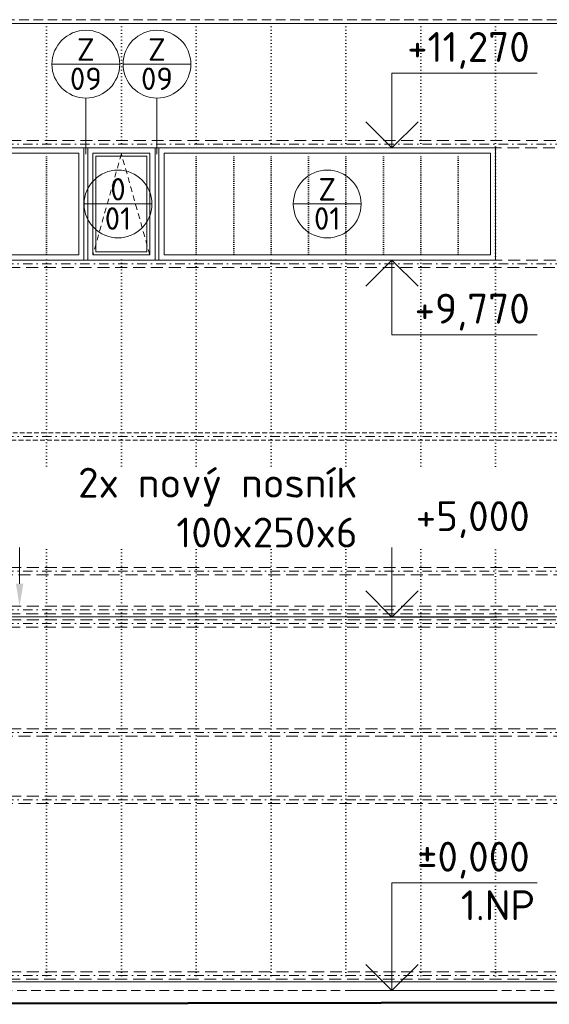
# Model space of a CAD drawing. Header units: millimetres. Extents: x -796345 to 3713765, y -2985421 to 2187451.
# Tile 61 of 256: x 4642 to 11716, y -117255 to -104085. Entities that reach past the tile are written whole.
import ezdxf
from ezdxf import colors
from ezdxf.entities.mleader import LeaderData, LeaderLine
from ezdxf.enums import TextEntityAlignment as Align
from ezdxf.math import Vec2, Vec3

# ---------------------------------------------------------------- set-up
doc = ezdxf.new("R2010")
doc.units = ezdxf.units.MM
for name, pattern in [('CARKOVANA', [5, 3, -2]), ('CENTERX2', [101.6, 63.5, -12.7, 12.7, -12.7]), ('DASHDOT', [25.4, 12.7, -6.35, 0, -6.35]), ('DOT', [6.35, 0, -6.35]), ('HIDDEN', [9.525, 6.35, -3.175]), ('ČÁRKOVANÁ', [19.05, 12.7, -6.35])]:
    doc.linetypes.add(name, pattern=pattern)
for name, color, linetype, lineweight in [('A99_N_kce-pohl', 1, 'Continuous', 9), ('A99_N_koty-200-vysk', 6, 'Continuous', 9), ('A99_N_sraf', 252, 'Continuous', 0), ('A99_N_txt-popis-200', 240, 'Continuous', 5), ('A99_N_txt-popis-50', 240, 'Continuous', 9), ('A99_N_znaceni 200', 5, 'Continuous', 5), ('A99_S_kce-rez-sil', 7, 'Continuous', 15), ('A99_S_osy', 1, 'CENTERX2', 5)]:
    doc.layers.add(name, color=color, linetype=linetype, lineweight=lineweight)
doc.styles.add('A99_kota', font='isocpeur.ttf', dxfattribs={"height": 2})
doc.styles.add('A99_popis', font='isocpeur.ttf')

# ---------------------------------------------------------------- blocks, each defined once
blk = doc.blocks.new('*U38')
at = {"color": 0, "linetype": 'ByBlock', "lineweight": -2}
blk.add_line((-3, 0), (7, 0), dxfattribs=at)
for points in [[(0, 0), (0, 7.2), (0, 7.2), (9.7, 7.2)], [(-1.75, 1.75), (0, 0), (1.75, 1.75)]]:
    blk.add_lwpolyline(points, dxfattribs=at)
at = {"color": 0, "linetype": 'ByBlock', "lineweight": -2, "style": 'A99_kota'}
for tag, p in [('VYSKA', (9.2, 9.95)), ('POPIS', (9.2, 6.7))]:
    blk.add_attdef(tag, text='', height=2, dxfattribs=at).set_placement(p, align=Align.TOP_RIGHT)
blk = doc.blocks.new('*U32')
at = {"color": 0, "linetype": 'ByBlock', "lineweight": -2}
blk.add_line((-3, 0), (7, 0), dxfattribs=at)
for points in [[(-1.75, -1.75), (0, 0), (1.75, -1.75)], [(0, 0), (0, -5), (0, -5), (9.7, -5)]]:
    blk.add_lwpolyline(points, dxfattribs=at)
at = {"color": 0, "linetype": 'ByBlock', "lineweight": -2, "style": 'A99_kota'}
for tag, p in [('VYSKA', (9.2, -2.25)), ('POPIS', (9.2, -5.5))]:
    blk.add_attdef(tag, text='', height=2, dxfattribs=at).set_placement(p, align=Align.TOP_RIGHT)
blk = doc.blocks.new('*U36')
at = {"color": 0, "linetype": 'ByBlock', "lineweight": -2}
blk.add_line((-3, 0), (7, 0), dxfattribs=at)
for points in [[(0, 0), (0, 5), (0, 5), (9.7, 5)], [(-1.75, 1.75), (0, 0), (1.75, 1.75)]]:
    blk.add_lwpolyline(points, dxfattribs=at)
at = {"color": 0, "linetype": 'ByBlock', "lineweight": -2, "style": 'A99_kota'}
for tag, p in [('VYSKA', (9.2, 7.75)), ('POPIS', (9.2, 4.5))]:
    blk.add_attdef(tag, text='', height=2, dxfattribs=at).set_placement(p, align=Align.TOP_RIGHT)
blk = doc.blocks.new('*U99')
at = {"color": 0, "linetype": 'ByBlock'}
blk.add_line((-3.02, 0), (3.02, 0), dxfattribs=at)
blk.add_circle((0, 0), 3.02, dxfattribs=at)
at = {"color": 0, "linetype": 'ByBlock', "style": 'A99_popis'}
for tag, p in [('KATEGORIE', (0, 1.31)), ('PRVEK', (0, -1.298))]:
    blk.add_attdef(tag, text='', height=2, dxfattribs=at).set_placement(p, align=Align.MIDDLE_CENTER)

msp = doc.modelspace()

# ---------------------------------------------------------------- linework, layer by layer
at = {"layer": 'A99_N_kce-pohl', "color": 1, "linetype": 'ČÁRKOVANÁ', "lineweight": 0, "ltscale": 10}
msp.add_lwpolyline([(138875, -104085), (-650, -104085)], dxfattribs=at)
at = {"layer": 'A99_N_kce-pohl', "color": 1, "linetype": 'Continuous', "lineweight": 5}
msp.add_lwpolyline([(138875, -104135), (-650, -104135)], dxfattribs=at)
at = {"layer": 'A99_N_kce-pohl', "linetype": 'Continuous', "lineweight": 5, "ltscale": 0.5}
for points in [[(1000, -105800), (5500, -105800), (5500, -107300), (1000, -107300)], [(1070, -105870), (5430, -105870), (5430, -107230), (1070, -107230)], [(11000, -105800), (6500, -105800), (6500, -107300), (11000, -107300)], [(10930, -105870), (6570, -105870), (6570, -107230), (10930, -107230)]]:
    msp.add_lwpolyline(points, close=True, dxfattribs=at)
at = {"layer": 'A99_N_kce-pohl', "linetype": 'DOT', "lineweight": 5, "ltscale": 4}
for points in [[(5000, -107220), (5000, -105880)], [(7000, -107220), (7000, -105880)], [(7500, -107220), (7500, -105880)], [(8000, -107220), (8000, -105880)], [(8500, -107220), (8500, -105880)], [(9000, -107220), (9000, -105880)], [(9500, -107220), (9500, -105880)], [(10000, -107220), (10000, -105880)], [(10500, -107220), (10500, -105880)]]:
    msp.add_lwpolyline(points, dxfattribs=at)
at = {"layer": 'A99_N_kce-pohl', "color": 1, "linetype": 'Continuous', "lineweight": 5, "ltscale": 0.5}
for points in [[(5500, -105800), (6500, -105800), (6500, -107300), (5500, -107300)], [(5550, -105800), (6450, -105800), (6450, -107300), (5550, -107300)], [(5620, -105870), (6380, -105870), (6380, -107230), (5620, -107230)], [(5660, -105910), (6340, -105910), (6340, -107190), (5660, -107190)]]:
    msp.add_lwpolyline(points, close=True, dxfattribs=at)
at = {"layer": 'A99_N_kce-pohl', "color": 1, "linetype": 'CARKOVANA', "lineweight": 5, "ltscale": 25}
msp.add_lwpolyline([(6380, -107230), (6000, -105880), (5620, -107230)], dxfattribs=at)
at = {"layer": 'A99_N_kce-pohl', "color": 1, "linetype": 'Continuous', "lineweight": 5, "ltscale": 0.5}
msp.add_lwpolyline([(6500, -105800), (6450, -105800), (6450, -107300)], dxfattribs=at)
at = {"layer": 'A99_N_kce-pohl', "color": 1, "lineweight": 9}
for points in [[(138875, -112070), (-650, -112070)], [(138875, -116955), (-650, -116955)]]:
    msp.add_lwpolyline(points, dxfattribs=at)
at = {"layer": 'A99_N_kce-pohl', "color": 7, "linetype": 'HIDDEN', "lineweight": 5, "ltscale": 20}
msp.add_lwpolyline([(138845, -117070), (-632.5, -117070)], dxfattribs=at)
at = {"layer": 'A99_N_kce-pohl', "color": 7, "lineweight": 50}
msp.add_lwpolyline([(151570, -117130), (61972.5, -117130), (-632.5, -117254.6), (-15245, -117254.6)], dxfattribs=at)
at = {"layer": 'A99_N_sraf', "linetype": 'DOT', "lineweight": 5, "ltscale": 7}
for p, q in [((5000, -104135), (5000, -105800)), ((6000, -104135), (6000, -105800)), ((7000, -104135), (7000, -105800)), ((8000, -104135), (8000, -105800)), ((9000, -104135), (9000, -105800)), ((10000, -104135), (10000, -105800)), ((11000, -104135), (11000, -116955)), ((5000, -107295), (5000, -116955)), ((6000, -107295), (6000, -116955)), ((7000, -107295), (7000, -116955)), ((8000, -107295), (8000, -116955)), ((9000, -107295), (9000, -116955)), ((10000, -107295), (10000, -116955))]:
    msp.add_line(p, q, dxfattribs=at)
at = {"layer": 'A99_N_znaceni 200'}
for points in [[(5525, -105133), (5525, -105885)], [(6475, -105133), (6475, -105885)]]:
    msp.add_lwpolyline(points, dxfattribs=at)
at = {"layer": 'A99_S_kce-rez-sil', "linetype": 'HIDDEN', "lineweight": 0, "ltscale": 25}
for points in [[(-500, -105700), (138475, -105700), (138475, -105800), (-500, -105800)], [(-500, -107300), (138475, -107300), (138475, -107400), (-500, -107400)], [(-500, -116820), (138475, -116820), (138475, -116920), (-500, -116920)]]:
    msp.add_lwpolyline(points, close=True, dxfattribs=at)
at = {"layer": 'A99_S_kce-rez-sil', "color": 1, "linetype": 'HIDDEN', "lineweight": 5, "ltscale": 10}
msp.add_lwpolyline([(114800, -109710), (-500, -109710), (-500, -109610), (114800, -109610)], dxfattribs=at)
at = {"layer": 'A99_S_kce-rez-sil', "color": 30, "linetype": 'HIDDEN', "lineweight": 0, "ltscale": 25}
for points in [[(114800, -111510), (-500, -111510), (-500, -111410), (114800, -111410)], [(114800, -113670), (-500, -113670), (-500, -113570), (114800, -113570)]]:
    msp.add_lwpolyline(points, dxfattribs=at)
at = {"layer": 'A99_S_kce-rez-sil', "color": 1, "linetype": 'HIDDEN', "lineweight": 0, "ltscale": 25}
for points in [[(-500, -111930), (138475, -111930), (138475, -112030), (-500, -112030)], [(-500, -112110), (138475, -112110), (138475, -112210), (-500, -112210)]]:
    msp.add_lwpolyline(points, close=True, dxfattribs=at)
msp.add_lwpolyline([(114800, -114570), (-500, -114570), (-500, -114470), (114800, -114470)], dxfattribs=at)
at = {"layer": 'A99_S_osy', "color": 7, "linetype": 'DASHDOT', "lineweight": 5, "ltscale": 10}
for points in [[(-650, -105750), (138875, -105750)], [(-650, -107350), (138875, -107350)], [(-650, -116870), (138875, -116870)]]:
    msp.add_lwpolyline(points, dxfattribs=at)
at = {"layer": 'A99_S_osy', "linetype": 'DASHDOT', "lineweight": 5, "ltscale": 10}
for points in [[(-650, -109660), (114800, -109660)], [(-650, -111460), (114800, -111460)], [(-650, -111980), (138875, -111980)], [(-650, -112160), (138875, -112160)], [(-650, -113620), (114800, -113620)], [(-650, -114520), (114800, -114520)]]:
    msp.add_lwpolyline(points, dxfattribs=at)

# ---------------------------------------------------------------- block references
at = {"layer": 'A99_N_koty-200-vysk', "lineweight": 5, "xscale": 200, "yscale": 200, "zscale": 200}
for name, p, values in [('*U36', (9615, -105800), {'VYSKA': '+11,270'}), ('*U32', (9615, -107300), {'VYSKA': '+9,770'}), ('*U36', (9615, -112075), {'VYSKA': '+5,000'})]:
    msp.add_blockref(name, p, dxfattribs=at).add_auto_attribs(values)
at = {"layer": 'A99_N_koty-200-vysk', "lineweight": 5}
ref = msp.add_blockref('*U38', (9615, -117070), dxfattribs=dict(at, xscale=200, yscale=200, zscale=200))
ref.add_attrib('VYSKA', '±0,000', dxfattribs={"layer": '0', "color": 0, "linetype": 'ByBlock', "lineweight": -2, "height": 400, "style": 'A99_kota'}).set_placement((11455, -115080), align=Align.TOP_RIGHT)
ref.add_attrib('POPIS_001', '1.NP', (10535, -116130), dxfattribs={"layer": '0', "color": 0, "linetype": 'ByBlock', "lineweight": -2, "height": 400, "style": 'A99_kota'})
at = {"layer": 'A99_N_znaceni 200', "xscale": 150, "yscale": 150, "zscale": 150}
for p, values in [((5525, -104680), {'KATEGORIE': 'Z', 'PRVEK': '09'}), ((6475, -104680), {'KATEGORIE': 'Z', 'PRVEK': '09'}), ((5955, -106550), {'KATEGORIE': '0', 'PRVEK': '01'}), ((8750, -106550), {'KATEGORIE': 'Z', 'PRVEK': '01'})]:
    msp.add_blockref('*U99', p, dxfattribs=at).add_auto_attribs(values)

# ---------------------------------------------------------------- leaders
at = {"layer": 'A99_N_txt-popis-200', "lineweight": 9}
ml = msp.add_multileader_mtext('Standard', dxfattribs=at)
ml.set_content('\\A1;{\\C256;dilatace}', color=1, style='A99_popis')
ml.set_leader_properties(color=256, linetype='ByLayer', lineweight=-1)
ml.build(insert=Vec2(0, 0))
ml.multileader.update_dxf_attribs({"dogleg_length": 200, "arrow_head_size": 300, "scale": 200})
ctx = ml.context
ctx.base_point, ctx.scale, ctx.char_height, ctx.arrow_head_size, ctx.landing_gap_size, ctx.plane_origin = Vec3(73005, -110920), 200, 400, 300, 1000, Vec3(71087.5, -120100)
ctx.text_align_type = 2
notes = []
notes.append((ctx, [(1, (1, 1, 0), (77605, -110920), (-1, 0), 800, [(0, [(78280, -110915)], 0, [])])]))
ctx.mtext.insert, ctx.mtext.width, ctx.mtext.alignment, ctx.mtext.flow_direction = Vec3(75805, -110720), 2135, 3, 5
for ctx, leaders in notes:
    for number, flags, end, landing, length, lines in leaders:
        leader = LeaderData()
        leader.index, (leader.has_last_leader_line, leader.has_dogleg_vector, leader.attachment_direction) = number, flags
        leader.last_leader_point, leader.dogleg_vector, leader.dogleg_length = Vec3(end), Vec3(landing), length
        for number, points, colour, breaks in lines:
            line = LeaderLine()
            line.index, line.vertices, line.color, line.breaks = number, Vec3.list(points), colors.encode_raw_color(colour), breaks
            leader.lines.append(line)
        ctx.leaders.append(leader)

# ---------------------------------------------------------------- next in the draw order: leaders
at = {"layer": 'A99_N_txt-popis-50', "lineweight": 9}
ml = msp.add_multileader_mtext('Standard', dxfattribs=at)
ml.set_content('\\A1;{\\C256;2x nový nosník\\P100x250x6 }', color=1, style='A99_popis')
ml.set_leader_properties(color=256, linetype='ByLayer', lineweight=-1)
ml.build(insert=Vec2(0, 0))
ml.multileader.update_dxf_attribs({"dogleg_length": 1, "arrow_head_size": 300, "scale": 200})
ctx = ml.context
ctx.base_point, ctx.scale, ctx.char_height, ctx.arrow_head_size, ctx.landing_gap_size, ctx.plane_origin = Vec3(5225, -110277.7), 200, 400, 300, 250, Vec3(-3492.5, -113831)
ctx.text_align_type = 2
notes = []
notes.append((ctx, [(1, (1, 1, 0), (4640, -110277.7), (1, 0), 585, [(0, [(4640, -111930)], 0, [])])]))
ctx.mtext.insert, ctx.mtext.width, ctx.mtext.defined_height, ctx.mtext.alignment, ctx.mtext.flow_direction = Vec3(9155, -110077.7), 4027.5, 906.7, 3, 5
ctx.mtext.has_bg_fill, ctx.mtext.bg_color, ctx.mtext.bg_scale_factor, ctx.mtext.bg_transparency, ctx.mtext.use_window_bg_color = 1, -1073741824, 1, 0, 1
for ctx, leaders in notes:
    for number, flags, end, landing, length, lines in leaders:
        leader = LeaderData()
        leader.index, (leader.has_last_leader_line, leader.has_dogleg_vector, leader.attachment_direction) = number, flags
        leader.last_leader_point, leader.dogleg_vector, leader.dogleg_length = Vec3(end), Vec3(landing), length
        for number, points, colour, breaks in lines:
            line = LeaderLine()
            line.index, line.vertices, line.color, line.breaks = number, Vec3.list(points), colors.encode_raw_color(colour), breaks
            leader.lines.append(line)
        ctx.leaders.append(leader)

# ---------------------------------------------------------------- next in the draw order: leaders
ml = msp.add_multileader_mtext('Standard', dxfattribs=at)
ml.set_content('\\A1;{\\C256;2x nový nosník\\P100x250x6 }', color=1, style='A99_popis')
ml.set_leader_properties(color=256, linetype='ByLayer', lineweight=-1)
ml.build(insert=Vec2(0, 0))
ml.multileader.update_dxf_attribs({"dogleg_length": 1, "arrow_head_size": 300, "scale": 200})
ctx = ml.context
ctx.base_point, ctx.scale, ctx.char_height, ctx.arrow_head_size, ctx.landing_gap_size, ctx.plane_origin = Vec3(5225, -110277.7), 200, 400, 300, 250, Vec3(-3492.5, -113831)
ctx.text_align_type = 2
notes = []
notes.append((ctx, [(1, (1, 1, 0), (4640, -110277.7), (1, 0), 585, [(0, [(4037.5, -112160)], 0, [])])]))
ctx.mtext.insert, ctx.mtext.width, ctx.mtext.defined_height, ctx.mtext.alignment, ctx.mtext.flow_direction = Vec3(9155, -110077.7), 4027.5, 906.7, 3, 5
ctx.mtext.has_bg_fill, ctx.mtext.bg_color, ctx.mtext.bg_scale_factor, ctx.mtext.bg_transparency, ctx.mtext.use_window_bg_color = 1, -1073741824, 1, 0, 1
for ctx, leaders in notes:
    for number, flags, end, landing, length, lines in leaders:
        leader = LeaderData()
        leader.index, (leader.has_last_leader_line, leader.has_dogleg_vector, leader.attachment_direction) = number, flags
        leader.last_leader_point, leader.dogleg_vector, leader.dogleg_length = Vec3(end), Vec3(landing), length
        for number, points, colour, breaks in lines:
            line = LeaderLine()
            line.index, line.vertices, line.color, line.breaks = number, Vec3.list(points), colors.encode_raw_color(colour), breaks
            leader.lines.append(line)
        ctx.leaders.append(leader)

# ---------------------------------------------------------------- next in the draw order: leaders
ml = msp.add_multileader_mtext('Standard', dxfattribs=at)
ml.set_content('\\A1;{\\C256;2x nový nosník\\P100x250x6 }', color=1, style='A99_popis')
ml.set_leader_properties(color=256, linetype='ByLayer', lineweight=-1)
ml.build(insert=Vec2(0, 0))
ml.multileader.update_dxf_attribs({"dogleg_length": 1, "arrow_head_size": 300, "scale": 200})
ctx = ml.context
ctx.base_point, ctx.scale, ctx.char_height, ctx.arrow_head_size, ctx.landing_gap_size, ctx.plane_origin = Vec3(127780, -110277.7), 200, 400, 300, 250, Vec3(119062.5, -113831)
ctx.text_align_type = 2
notes = []
notes.append((ctx, [(1, (1, 1, 0), (127195, -110277.7), (1, 0), 585, [(0, [(127195, -111930)], 0, [])])]))
ctx.mtext.insert, ctx.mtext.width, ctx.mtext.defined_height, ctx.mtext.alignment, ctx.mtext.flow_direction = Vec3(131710, -110077.7), 4027.5, 906.7, 3, 5
ctx.mtext.has_bg_fill, ctx.mtext.bg_color, ctx.mtext.bg_scale_factor, ctx.mtext.bg_transparency, ctx.mtext.use_window_bg_color = 1, -1073741824, 1, 0, 1
for ctx, leaders in notes:
    for number, flags, end, landing, length, lines in leaders:
        leader = LeaderData()
        leader.index, (leader.has_last_leader_line, leader.has_dogleg_vector, leader.attachment_direction) = number, flags
        leader.last_leader_point, leader.dogleg_vector, leader.dogleg_length = Vec3(end), Vec3(landing), length
        for number, points, colour, breaks in lines:
            line = LeaderLine()
            line.index, line.vertices, line.color, line.breaks = number, Vec3.list(points), colors.encode_raw_color(colour), breaks
            leader.lines.append(line)
        ctx.leaders.append(leader)

# ---------------------------------------------------------------- next in the draw order: leaders
ml = msp.add_multileader_mtext('Standard', dxfattribs=at)
ml.set_content('\\A1;{\\C256;2x nový nosník\\P100x250x6 }', color=1, style='A99_popis')
ml.set_leader_properties(color=256, linetype='ByLayer', lineweight=-1)
ml.build(insert=Vec2(0, 0))
ml.multileader.update_dxf_attribs({"dogleg_length": 1, "arrow_head_size": 300, "scale": 200})
ctx = ml.context
ctx.base_point, ctx.scale, ctx.char_height, ctx.arrow_head_size, ctx.landing_gap_size, ctx.plane_origin = Vec3(127780, -110277.7), 200, 400, 300, 250, Vec3(119062.5, -113831)
ctx.text_align_type = 2
notes = []
notes.append((ctx, [(1, (1, 1, 0), (127195, -110277.7), (1, 0), 585, [(0, [(126592.5, -112160)], 0, [])])]))
ctx.mtext.insert, ctx.mtext.width, ctx.mtext.defined_height, ctx.mtext.alignment, ctx.mtext.flow_direction = Vec3(131710, -110077.7), 4027.5, 906.7, 3, 5
ctx.mtext.has_bg_fill, ctx.mtext.bg_color, ctx.mtext.bg_scale_factor, ctx.mtext.bg_transparency, ctx.mtext.use_window_bg_color = 1, -1073741824, 1, 0, 1
for ctx, leaders in notes:
    for number, flags, end, landing, length, lines in leaders:
        leader = LeaderData()
        leader.index, (leader.has_last_leader_line, leader.has_dogleg_vector, leader.attachment_direction) = number, flags
        leader.last_leader_point, leader.dogleg_vector, leader.dogleg_length = Vec3(end), Vec3(landing), length
        for number, points, colour, breaks in lines:
            line = LeaderLine()
            line.index, line.vertices, line.color, line.breaks = number, Vec3.list(points), colors.encode_raw_color(colour), breaks
            leader.lines.append(line)
        ctx.leaders.append(leader)

doc.saveas('drawing.dxf')
